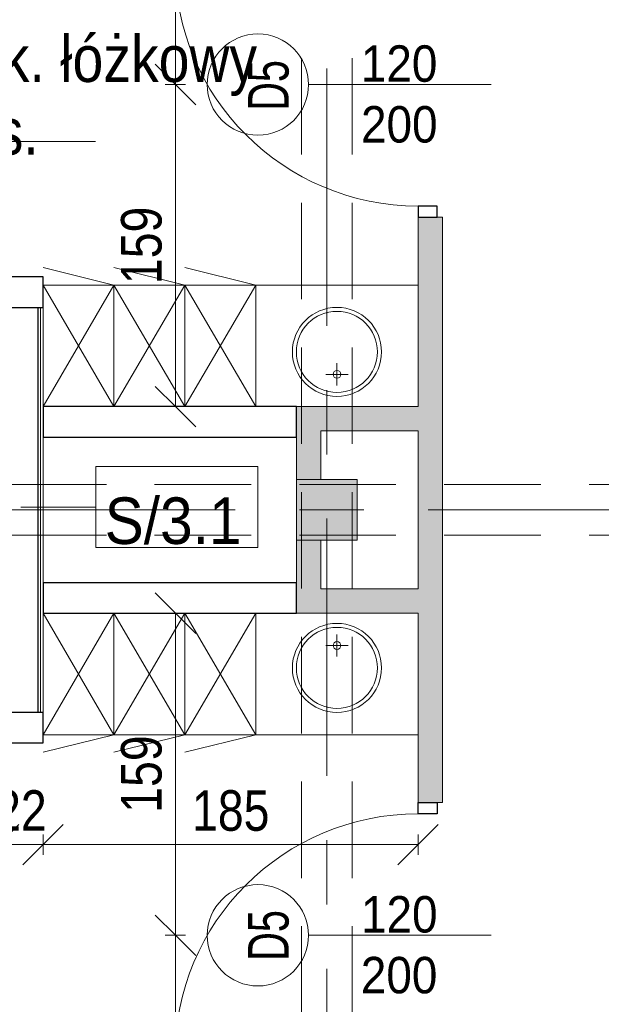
# Model space of a CAD drawing. Header units: centimetres. Extents: x -1631 to 21770, y -8842 to 3590.
# Tile 10 of 87: x -764 to -477, y 644 to 1130. Entities that reach past the tile are written whole.
import ezdxf

# ---------------------------------------------------------------- set-up
doc = ezdxf.new("R2010")
doc.units = ezdxf.units.CM
for name, pattern in [('Dash', [60, 30, -30]), ('Oś', [222.25, 127, -31.75, 31.75, -31.75]), ('Ukryte', [71.438, 47.625, -23.813])]:
    doc.linetypes.add(name, pattern=pattern)
for name, color, linetype, lineweight in [('A-ANNO-DIMS', 211, 'Continuous', 13), ('A-ANNO-DIMS-100', 211, 'Continuous', 13), ('A-ANNO-NOTE', 131, 'Continuous', 9), ('A-AREA-IDEN', 2, 'Continuous', 13), ('A-DETL', 90, 'Continuous', 9), ('A-DETL-GENF', 92, 'Continuous', 9), ('A-DETL-HDLN', 90, 'Ukryte', 9), ('A-DETL-MEDM', 33, 'Continuous', 13), ('A-DOOR', 31, 'Continuous', 13), ('A-WALL', 113, 'Continuous', 13), ('A-WALL-FNSH', 113, 'Continuous', 13), ('A-WALL-IDEN', 211, 'Continuous', 13), ('A-WALL-PATT', 111, 'Continuous', 13), ('I-FURN', 30, 'Continuous', 9), ('P-SANR-FIXT', 6, 'Continuous', 9), ('S-COLS', 52, 'Continuous', 13), ('S-GRID', 1, 'Continuous', 13)]:
    doc.layers.add(name, color=color, linetype=linetype, lineweight=lineweight)
doc.styles.add('Arial', font='arial.ttf', dxfattribs={"width": 0.9, "height": 18})
doc.styles.add('Arial Narrow_5', font='ARIALN.TTF', dxfattribs={"height": 20})
doc.styles.add('Arial_1', font='arial.ttf', dxfattribs={"width": 0.7, "height": 20})
doc.styles.add('Arial_11', font='arial.ttf', dxfattribs={"width": 0.85, "height": 23})
doc.styles.add('Arial_12', font='arial.ttf', dxfattribs={"width": 0.9, "height": 23})
doc.dimstyles.new('Diagonal_1_100__0__wewnętrzne_1', dxfattribs={"dimscale": 30.48, "dimtxt": 20.468619, "dimasz": 0.656168, "dimexe": 0.164042, "dimexo": 0.0625, "dimgap": 0.032808, "dimtad": 1, "dimdec": 0, "dimdsep": 46, "dimtxsty": 'Arial Narrow_5', "dimblk1": 'OBLIQUE', "dimblk2": 'OBLIQUE', "dimsah": 1, "dimcen": 0.09, "dimazin": 0, "dimtfac": 1, "dimtdec": 4, "dimtix": 1, "dimtmove": 0, "dimatfit": 3, "dimfxl": 0, "dimtvp": 1, "dimtolj": 1, "dimtzin": 0, "dimarcsym": 0})

# ---------------------------------------------------------------- blocks, each defined once
blk = doc.blocks.new('M_Concrete-Square-Column - 300 x 300mm-1794508-5_piętro III __10_50 m_ - stan projektowany')
at = {"layer": 'S-COLS', "lineweight": 9}
blk.add_hatch(color=254, dxfattribs=at).paths.add_polyline_path([(15, -15), (15, 15), (-15, 15), (-15, -15)], flags=0)
for p, q in [((15, 15), (-15, 15)), ((-15, 15), (-15, -15)), ((15, -15), (15, 15)), ((-15, -15), (15, -15))]:
    blk.add_line(p, q, dxfattribs=at)
blk = doc.blocks.new('Blat - Blat-V3-5_piętro III __10_50 m_ - stan projektowany')
at = {"layer": 'I-FURN'}
for p, q in [((0, 60), (0, 0)), ((80, 60), (0, 60))]:
    blk.add_line(p, q, dxfattribs=at)
blk = doc.blocks.new('Blat - Blat-1345692-5_piętro III __10_50 m_ - stan projektowany')
at = {"layer": 'I-FURN'}
for p, q in [((0, -60), (0, 0)), ((80, -60), (0, -60))]:
    blk.add_line(p, q, dxfattribs=at)
blk = doc.blocks.new('umywalka okrągła d _44cm stal nierdzewna - Type 1-2178342-5_piętro III __10_50 m_ - stan projektowany')
at = {"layer": 'P-SANR-FIXT'}
for p, q in [((12.5, 16.43), (12.5, 27.43)), ((7, 21.93), (18, 21.93))]:
    blk.add_line(p, q, dxfattribs=at)
for centre, radius in [((12.5, 33), 22), ((12.5, 33), 20), ((12.5, 21.93), 1.9)]:
    blk.add_circle(centre, radius, dxfattribs=at)
blk = doc.blocks.new('umywalka okrągła d _44cm stal nierdzewna - Type 1-2356172-5_piętro III __10_50 m_ - stan projektowany')
at = {"layer": 'P-SANR-FIXT'}
for p, q in [((12.5, -16.43), (12.5, -27.43)), ((7, -21.93), (18, -21.93))]:
    blk.add_line(p, q, dxfattribs=at)
for centre, radius in [((12.5, -33), 22), ((12.5, -33), 20), ((12.5, -21.93), 1.9)]:
    blk.add_circle(centre, radius, dxfattribs=at)
blk = doc.blocks.new('szafki szatniowe - szafki bez siedziska-1388164-5_piętro III __10_50 m_ - stan projektowany')
at = {"layer": 'I-FURN'}
for p, q in [((17.5, -60), (-17.5, 0)), ((-17.5, 0), (-17.5, -60)), ((52.5, -60), (17.5, 0)), ((17.5, -60), (17.5, 0)), ((87.5, -60), (52.5, 0)), ((17.5, 0), (-17.5, -60)), ((52.5, 0), (17.5, -60)), ((17.5, 0), (17.5, -60)), ((87.5, 0), (52.5, -60)), ((52.5, 0), (52.5, -60)), ((52.5, -60), (52.5, 0)), ((-17.5, -60), (17.5, -68.63)), ((-17.5, -60), (17.5, -60)), ((17.5, -60), (52.5, -68.63)), ((17.5, -60), (52.5, -60)), ((52.5, -60), (87.5, -68.63)), ((52.5, -60), (87.5, -60))]:
    blk.add_line(p, q, dxfattribs=at)
blk = doc.blocks.new('szafki szatniowe - szafki bez siedziska-1388242-5_piętro III __10_50 m_ - stan projektowany')
at = {"layer": 'I-FURN'}
for p, q in [((-17.5, 60), (17.5, 68.63)), ((17.5, 60), (52.5, 68.63)), ((52.5, 60), (87.5, 68.63)), ((17.5, 0), (-17.5, 60)), ((17.5, 60), (-17.5, 0)), ((-17.5, 60), (17.5, 60)), ((-17.5, 0), (-17.5, 60)), ((52.5, 0), (17.5, 60)), ((52.5, 60), (17.5, 0)), ((17.5, 60), (52.5, 60)), ((17.5, 0), (17.5, 60)), ((17.5, 60), (17.5, 0)), ((87.5, 0), (52.5, 60)), ((87.5, 60), (52.5, 0)), ((52.5, 60), (87.5, 60)), ((52.5, 0), (52.5, 60)), ((52.5, 60), (52.5, 0))]:
    blk.add_line(p, q, dxfattribs=at)
blk = doc.blocks.new('DRZWI 1S - automatyczna etykieta - Drzwi 120-2381491-5_piętro III __10_50 m_ - stan projektowany')
at = {"layer": 'A-DETL-GENF'}
for p, q in [((-65.5, 6), (-65.5, -3.5)), ((-60, 6), (-65.5, 6)), ((-60, -3.5), (-60, 6)), ((65.5, 6), (60, 6)), ((60, 6), (60, -3.5)), ((65.5, -3.5), (65.5, 6)), ((-65.5, -3.5), (-60, -3.5)), ((60, -3.5), (65.5, -3.5))]:
    blk.add_line(p, q, dxfattribs=at)
at = {"layer": 'A-DETL-MEDM', "lineweight": 25}
for p, q in [((-60, 6), (-65.5, 6)), ((-65.5, 6), (-65.5, -3.5)), ((-60, -3.5), (-60, 6)), ((60, -3.5), (60, 6)), ((60, 6), (65.5, 6)), ((65.5, 6), (65.5, -3.5)), ((-65.5, -3.5), (-60, -3.5)), ((65.5, -3.5), (60, -3.5))]:
    blk.add_line(p, q, dxfattribs=at)
at = {"layer": 'A-DOOR'}
blk.add_line((60, 6), (60, 126), dxfattribs=at)
blk.add_arc((60, 6), 120, 90, 180, dxfattribs=at)
blk = doc.blocks.new('DRZWI 1S - automatyczna etykieta - Drzwi 120-2386914-5_piętro III __10_50 m_ - stan projektowany')
at = {"layer": 'A-DETL-GENF'}
for p, q in [((-65.5, 3.5), (-60, 3.5)), ((-65.5, -6), (-65.5, 3.5)), ((-60, 3.5), (-60, -6)), ((60, 3.5), (65.5, 3.5)), ((60, -6), (60, 3.5)), ((65.5, 3.5), (65.5, -6)), ((-60, -6), (-65.5, -6)), ((65.5, -6), (60, -6))]:
    blk.add_line(p, q, dxfattribs=at)
at = {"layer": 'A-DETL-MEDM', "lineweight": 25}
for p, q in [((-65.5, -6), (-65.5, 3.5)), ((-65.5, 3.5), (-60, 3.5)), ((-60, 3.5), (-60, -6)), ((60, 3.5), (60, -6)), ((65.5, 3.5), (60, 3.5)), ((65.5, -6), (65.5, 3.5)), ((-60, -6), (-65.5, -6)), ((60, -6), (65.5, -6))]:
    blk.add_line(p, q, dxfattribs=at)
at = {"layer": 'A-DOOR'}
blk.add_line((60, -6), (60, -126), dxfattribs=at)
blk.add_arc((60, -6), 120, 180, 270, dxfattribs=at)
blk = doc.blocks.new('METKA_POMIESZCZENIA2 - Rozbudowana - bez ramki-2396678-5_piętro III __10_50 m_ - stan projektowany')
at = {"layer": 'A-AREA-IDEN'}
for p, q in [((0, 0.425), (0, 0)), ((0.0976, 0), (-0.8, 0)), ((-0.8, 0), (0.9, 0)), ((0, 0), (0, -0.425))]:
    blk.add_line(p, q, dxfattribs=at)
blk = doc.blocks.new('DIMBLOCK132-5_piętro III __10_50 m_ - stan projektowany')
at = {"layer": 'A-ANNO-DIMS-100', "transparency": 16777216}
for p, q in [((-687.3, 678.33), (-697.3, 688.33)), ((-692.3, 678.33), (-682.3, 678.33)), ((-687.3, 678.33), (-692.3, 678.33)), ((-687.3, 418.33), (-687.3, 678.33)), ((-687.3, 678.33), (-677.3, 668.33)), ((-687.3, 418.33), (-697.3, 428.33)), ((-692.3, 418.33), (-682.3, 418.33)), ((-687.3, 418.33), (-692.3, 418.33)), ((-687.3, 418.33), (-677.3, 408.33))]:
    blk.add_line(p, q, dxfattribs=at)
at = {"layer": 'A-ANNO-DIMS-100', "color": 0, "transparency": 16777216, "insert": (-714.15, 529.32), "char_height": 20, "width": 45.6158, "attachment_point": 1, "rotation": 90, "line_spacing_factor": 0.974696, "style": 'Arial Narrow_5'}
blk.add_mtext('260', dxfattribs=at)
blk = doc.blocks.new('_Oblique')
at = {"color": 0, "linetype": 'ByBlock', "lineweight": -2}
blk.add_line((-0.5, -0.5), (0.5, 0.5), dxfattribs=at)
blk = doc.blocks.new('DIMBLOCK133-5_piętro III __10_50 m_ - stan projektowany')
at = {"layer": 'A-ANNO-DIMS-100', "transparency": 16777216}
for p, q in [((-687.3, 837.33), (-697.3, 847.33)), ((-682.3, 837.33), (-692.3, 837.33)), ((-687.3, 678.33), (-687.3, 837.33)), ((-687.3, 837.33), (-677.3, 827.33)), ((-687.3, 837.33), (-682.3, 837.33)), ((-687.3, 678.33), (-697.3, 688.33)), ((-692.3, 678.33), (-682.3, 678.33)), ((-687.3, 678.33), (-692.3, 678.33)), ((-687.3, 678.33), (-677.3, 668.33))]:
    blk.add_line(p, q, dxfattribs=at)
at = {"layer": 'A-ANNO-DIMS-100', "color": 0, "transparency": 16777216, "insert": (-714.15, 738.82), "char_height": 20, "width": 45.6158, "attachment_point": 1, "rotation": 90, "line_spacing_factor": 0.974696, "style": 'Arial Narrow_5'}
blk.add_mtext('159', dxfattribs=at)
blk = doc.blocks.new('DIMBLOCK134-5_piętro III __10_50 m_ - stan projektowany')
at = {"layer": 'A-ANNO-DIMS-100', "transparency": 16777216}
for p, q in [((-687.3, 1098.33), (-697.3, 1108.33)), ((-692.3, 1098.33), (-682.3, 1098.33)), ((-687.3, 1098.33), (-692.3, 1098.33)), ((-687.3, 939.33), (-687.3, 1098.33)), ((-687.3, 1098.33), (-677.3, 1088.33)), ((-687.3, 939.33), (-697.3, 949.33)), ((-692.3, 939.33), (-682.3, 939.33)), ((-687.3, 939.33), (-692.3, 939.33)), ((-687.3, 939.33), (-677.3, 929.33))]:
    blk.add_line(p, q, dxfattribs=at)
at = {"layer": 'A-ANNO-DIMS-100', "color": 0, "transparency": 16777216, "insert": (-714.15, 999.82), "char_height": 20, "width": 45.6158, "attachment_point": 1, "rotation": 90, "line_spacing_factor": 0.974696, "style": 'Arial Narrow_5'}
blk.add_mtext('159', dxfattribs=at)
blk = doc.blocks.new('DIMBLOCK135-5_piętro III __10_50 m_ - stan projektowany')
at = {"layer": 'A-ANNO-DIMS-100', "transparency": 16777216}
for p, q in [((-687.3, 1358.33), (-697.3, 1368.33)), ((-692.3, 1358.33), (-682.3, 1358.33)), ((-687.3, 1358.33), (-692.3, 1358.33)), ((-687.3, 1098.33), (-687.3, 1358.33)), ((-687.3, 1358.33), (-677.3, 1348.33)), ((-687.3, 1098.33), (-697.3, 1108.33)), ((-692.3, 1098.33), (-682.3, 1098.33)), ((-687.3, 1098.33), (-692.3, 1098.33)), ((-687.3, 1098.33), (-677.3, 1088.33))]:
    blk.add_line(p, q, dxfattribs=at)
at = {"layer": 'A-ANNO-DIMS-100', "color": 0, "transparency": 16777216, "insert": (-714.15, 1209.32), "char_height": 20, "width": 45.6158, "attachment_point": 1, "rotation": 90, "line_spacing_factor": 0.974696, "style": 'Arial Narrow_5'}
blk.add_mtext('260', dxfattribs=at)
blk = doc.blocks.new('DIMBLOCK179-5_piętro III __10_50 m_ - stan projektowany')
at = {"layer": 'A-ANNO-DIMS-100', "transparency": 16777216}
for p, q in [((-774.62, 723.09), (-764.62, 733.09)), ((-752.62, 723.09), (-742.62, 733.09)), ((-774.62, 728.09), (-774.62, 718.09)), ((-774.62, 723.09), (-774.62, 728.09)), ((-752.62, 728.09), (-752.62, 718.09)), ((-752.62, 723.09), (-752.62, 728.09)), ((-774.62, 723.09), (-784.62, 713.09)), ((-774.62, 723.09), (-752.62, 723.09)), ((-752.62, 723.09), (-762.62, 713.09))]:
    blk.add_line(p, q, dxfattribs=at)
at = {"layer": 'A-ANNO-DIMS-100', "color": 0, "transparency": 16777216, "insert": (-776.29, 749.94), "char_height": 20, "width": 30.4105, "attachment_point": 1, "line_spacing_factor": 0.974696, "style": 'Arial Narrow_5'}
blk.add_mtext('22', dxfattribs=at)
blk = doc.blocks.new('DIMBLOCK180-5_piętro III __10_50 m_ - stan projektowany')
at = {"layer": 'A-ANNO-DIMS-100', "transparency": 16777216}
for p, q in [((-752.62, 723.09), (-742.62, 733.09)), ((-567.62, 723.09), (-557.62, 733.09)), ((-752.62, 728.09), (-752.62, 718.09)), ((-752.62, 723.09), (-752.62, 728.09)), ((-567.62, 728.09), (-567.62, 718.09)), ((-567.62, 723.09), (-567.62, 728.09)), ((-752.62, 723.09), (-762.62, 713.09)), ((-752.62, 723.09), (-567.62, 723.09)), ((-567.62, 723.09), (-577.62, 713.09))]:
    blk.add_line(p, q, dxfattribs=at)
at = {"layer": 'A-ANNO-DIMS-100', "color": 0, "transparency": 16777216, "insert": (-679.13, 749.94), "char_height": 20, "width": 45.6158, "attachment_point": 1, "line_spacing_factor": 0.974696, "style": 'Arial Narrow_5'}
blk.add_mtext('185', dxfattribs=at)
blk = doc.blocks.new('ET sciana_AT7 - 10mm-2270614-5_piętro III __10_50 m_ - stan projektowany')
at = {"layer": 'A-WALL-IDEN'}
for p, q in [((-0.4, 0.196875), (0.4, 0.196875)), ((-0.4, -0.203125), (-0.4, 0.196875)), ((0.4, 0.196875), (0.4, -0.203125)), ((-0.4, -0.203125), (0.4, -0.203125))]:
    blk.add_line(p, q, dxfattribs=at)

msp = doc.modelspace()

# ---------------------------------------------------------------- hatches: boundary and pattern name
at = {"layer": 'A-WALL-PATT'}
h = msp.add_hatch(color=9, dxfattribs=at)
h.paths.add_polyline_path([(-567.62, 132.33), (-555.62, 132.33), (-555.62, 152.33), (-567.62, 152.33)], flags=0)
h.paths.add_polyline_path([(-558.12, 283.83), (-555.62, 283.83), (-555.62, 612.83), (-567.62, 612.83), (-567.62, 283.83)], flags=0)
h.paths.add_polyline_path([(-555.62, 743.83), (-555.62, 1032.83), (-567.62, 1032.83), (-567.62, 743.83), (-558.12, 743.83)], flags=0)
h.paths.add_polyline_path([(-555.62, 1163.83), (-555.62, 1383.33), (-567.62, 1383.33), (-567.62, 1163.83), (-558.12, 1163.83)], flags=0)
for points in [[(-567.62, 927.33), (-567.62, 939.33), (-627.62, 939.33), (-627.62, 927.33), (-615.62, 927.33)], [(-567.62, 837.33), (-567.62, 849.33), (-615.62, 849.33), (-615.62, 837.33)]]:
    msp.add_hatch(color=9, dxfattribs=at).paths.add_polyline_path(points, flags=0)
h = msp.add_hatch(color=9, dxfattribs=at)
h.paths.add_polyline_path([(-615.62, 837.33), (-615.62, 873.33), (-627.62, 873.33), (-627.62, 837.33)], flags=0)
h.paths.add_polyline_path([(-627.62, 903.33), (-615.62, 903.33), (-615.62, 927.33), (-627.62, 927.33)], flags=0)

# ---------------------------------------------------------------- linework, layer by layer
at = {"layer": 'A-ANNO-NOTE', "lineweight": 13}
for p, q in [((-531.62, 1098.33), (-621.62, 1098.33)), ((-531.62, 1098.33), (-621.62, 1098.33)), ((-531.62, 678.33), (-621.62, 678.33)), ((-531.62, 678.33), (-621.62, 678.33))]:
    msp.add_line(p, q, dxfattribs=at)
for centre in [(-646.62, 1098.33), (-646.62, 678.33)]:
    msp.add_circle(centre, 25, dxfattribs=at)
at = {"layer": 'A-DETL', "linetype": 'Dash', "lineweight": 25}
for points, knots in [([(-561.62, 233.02), (-511.61, 233.02), (-497.78, 233.02), (-439.12, 233.02), (-439.12, 251.36), (-439.12, 296.62), (-439.12, 1289.33), (-439.12, 1326.28), (-439.12, 1329.11), (-439.12, 1432.79), (-439.12, 1435.62), (-439.12, 1472.57), (-476.08, 1472.57), (-478.91, 1472.57), (-555.62, 1472.57)], [0, 0, 0, 0, 1.339676, 2.332925, 3.669947, 15.221807, 26.977257, 38.268666, 39.837617, 41.033347, 42.602298, 43.441538, 44.280778, 45.554838, 45.554838, 45.554838, 45.554838]), ([(-555.62, 1472.57), (-478.91, 1472.57), (-450.62, 1472.57), (-439.12, 1472.57), (-439.12, 1461.07), (-439.12, 1432.79), (-439.12, 1329.11), (-439.12, 1326.28), (-439.12, 1289.33), (-402.17, 1289.33), (-399.34, 1289.33), (54.38, 1289.33), (347.2, 1289.33), (391.67, 1289.33), (413.88, 1267.11), (413.88, 1211.15), (413.88, 1019.9)], [0, 0, 0, 0, 1.274059, 1.834911, 2.395763, 3.964714, 5.438832, 7.007784, 7.847024, 8.686264, 14.083246, 22.278473, 30.929004, 34.961158, 36.402966, 39.45005, 39.45005, 39.45005, 39.45005])]:
    msp.add_open_spline(points, degree=3, knots=knots, dxfattribs=at)
at = {"layer": 'A-DETL-HDLN'}
for p, q in [((-625.12, 420.83), (-625.12, 2793.33)), ((-600.12, 420.83), (-600.12, 2793.33)), ((-1197.62, 900.83), (1172.38, 900.83)), ((-1197.62, 875.83), (1172.38, 875.83))]:
    msp.add_line(p, q, dxfattribs=at)
at = {"layer": 'A-WALL', "lineweight": 9}
for p, q in [((-567.62, 1032.83), (-567.62, 939.33)), ((-555.62, 1032.83), (-558.12, 1032.83)), ((-555.62, 743.83), (-555.62, 1032.83)), ((-567.62, 939.33), (-627.62, 939.33)), ((-627.62, 924.33), (-627.62, 903.33)), ((-615.62, 927.33), (-567.62, 927.33)), ((-615.62, 903.33), (-615.62, 927.33)), ((-567.62, 927.33), (-567.62, 849.33)), ((-627.62, 873.33), (-627.62, 852.33)), ((-615.62, 849.33), (-615.62, 873.33)), ((-567.62, 849.33), (-615.62, 849.33)), ((-627.62, 837.33), (-567.62, 837.33)), ((-567.62, 837.33), (-567.62, 743.83)), ((-558.12, 743.83), (-555.62, 743.83))]:
    msp.add_line(p, q, dxfattribs=at)
at = {"layer": 'A-WALL', "color": 7, "lineweight": 25}
for p, q in [((-752.62, 1003.33), (-882.13, 1003.33)), ((-752.62, 988.33), (-752.62, 1003.33)), ((-882.13, 988.33), (-752.62, 988.33)), ((-755.12, 988.33), (-755.12, 788.33)), ((-627.62, 939.33), (-752.62, 939.33)), ((-752.62, 939.33), (-752.62, 924.33)), ((-627.62, 924.33), (-627.62, 939.33)), ((-752.62, 924.33), (-627.62, 924.33)), ((-627.62, 852.33), (-752.62, 852.33)), ((-752.62, 852.33), (-752.62, 837.33)), ((-627.62, 837.33), (-627.62, 852.33)), ((-752.62, 837.33), (-627.62, 837.33)), ((-752.62, 788.33), (-925.12, 788.33)), ((-752.62, 773.33), (-752.62, 788.33)), ((-925.12, 773.33), (-752.62, 773.33))]:
    msp.add_line(p, q, dxfattribs=at)
at = {"layer": 'A-WALL'}
msp.add_line((-753.87, 988.33), (-753.87, 788.33), dxfattribs=at)
at = {"layer": 'A-WALL-FNSH', "color": 250, "lineweight": 9}
msp.add_line((-752.62, 788.33), (-752.62, 988.33), dxfattribs=at)
at = {"layer": 'A-WALL-IDEN'}
msp.add_line((-763.62, 889.69), (-726.64, 889.69), dxfattribs=at)
at = {"layer": 'S-GRID', "linetype": 'Oś'}
for p, q in [((-612.62, 2884.27), (-612.62, 27.13)), ((1342.46, 888.33), (-1368.76, 888.33))]:
    msp.add_line(p, q, dxfattribs=at)

# ---------------------------------------------------------------- block references
at = {"layer": 'A-AREA-IDEN', "xscale": 99.99999999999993, "yscale": 99.99999999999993, "zscale": 99.99999999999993}
msp.add_blockref('METKA_POMIESZCZENIA2 - Rozbudowana - bez ramki-2396678-5_piętro III __10_50 m_ - stan projektowany', (-816.8, 1070.13), dxfattribs=at)
at = {"layer": 'A-DOOR'}
for name, p, rotation in [('DRZWI 1S - automatyczna etykieta - Drzwi 120-2381491-5_piętro III __10_50 m_ - stan projektowany', (-561.62, 1098.33), 89.9999999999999), ('DRZWI 1S - automatyczna etykieta - Drzwi 120-2386914-5_piętro III __10_50 m_ - stan projektowany', (-561.62, 678.33), 269.9999999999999)]:
    msp.add_blockref(name, p, dxfattribs=dict(at, rotation=rotation))
at = {"layer": 'A-WALL-IDEN', "xscale": 99.99999999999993, "yscale": 99.99999999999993, "zscale": 99.99999999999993}
msp.add_blockref('ET sciana_AT7 - 10mm-2270614-5_piętro III __10_50 m_ - stan projektowany', (-686.64, 890.01), dxfattribs=at)
at = {"layer": 'I-FURN', "rotation": 180}
for name, p in [('szafki szatniowe - szafki bez siedziska-1388164-5_piętro III __10_50 m_ - stan projektowany', (-665.12, 939.33)), ('szafki szatniowe - szafki bez siedziska-1388242-5_piętro III __10_50 m_ - stan projektowany', (-665.12, 837.33))]:
    msp.add_blockref(name, p, dxfattribs=at)
at = {"layer": 'I-FURN'}
for name, p in [('Blat - Blat-V3-5_piętro III __10_50 m_ - stan projektowany', (-647.62, 939.33)), ('Blat - Blat-1345692-5_piętro III __10_50 m_ - stan projektowany', (-647.62, 837.33))]:
    msp.add_blockref(name, p, dxfattribs=at)
at = {"layer": 'P-SANR-FIXT'}
for name, p in [('umywalka okrągła d _44cm stal nierdzewna - Type 1-2178342-5_piętro III __10_50 m_ - stan projektowany', (-620.12, 933.33)), ('umywalka okrągła d _44cm stal nierdzewna - Type 1-2356172-5_piętro III __10_50 m_ - stan projektowany', (-620.12, 843.33))]:
    msp.add_blockref(name, p, dxfattribs=at)
at = {"layer": 'S-COLS', "lineweight": 9}
msp.add_blockref('M_Concrete-Square-Column - 300 x 300mm-1794508-5_piętro III __10_50 m_ - stan projektowany', (-612.62, 888.33), dxfattribs=at)

# ---------------------------------------------------------------- texts
at = {"layer": 'A-ANNO-NOTE', "lineweight": 211, "char_height": 20, "width": 25.97, "attachment_point": 5, "rotation": 90, "line_spacing_factor": 0.936439, "style": 'Arial_1'}
for insert in [(-641.33, 1097.9), (-641.33, 678.26)]:
    msp.add_mtext('\\pt88.9,177.8,266.7,355.6,444.5,533.4,622.3,711.2,800.1,889,977.9,1066.8,1155.7,1244.6,1333.5,1422.4,1511.3,1600.2,1689.1,1778,1866.9,1955.8,2044.7,2133.6,2222.5,2311.4,2400.3,2489.2,2578.1,2667,2755.9,2844.8;D5', dxfattribs=dict(at, insert=insert))
at = {"layer": 'A-ANNO-NOTE', "lineweight": 211, "char_height": 18, "width": 38.07, "attachment_point": 5, "line_spacing_factor": 0.936439, "style": 'Arial'}
for s, insert in [('\\pt114.3,228.6,342.9,457.2,571.5,685.8,800.1,914.4,1028.7,1143,1257.3,1371.6,1485.9,1600.2,1714.5,1828.8,1943.1,2057.4,2171.7,2286,2400.3,2514.6,2628.9,2743.2,2857.5,2971.8,3086.1,3200.4,3314.7,3429,3543.3,3657.6;120', (-576.95, 1108.56)), ('\\pt114.3,228.6,342.9,457.2,571.5,685.8,800.1,914.4,1028.7,1143,1257.3,1371.6,1485.9,1600.2,1714.5,1828.8,1943.1,2057.4,2171.7,2286,2400.3,2514.6,2628.9,2743.2,2857.5,2971.8,3086.1,3200.4,3314.7,3429,3543.3,3657.6;200', (-576.86, 1078.56)), ('\\pt114.3,228.6,342.9,457.2,571.5,685.8,800.1,914.4,1028.7,1143,1257.3,1371.6,1485.9,1600.2,1714.5,1828.8,1943.1,2057.4,2171.7,2286,2400.3,2514.6,2628.9,2743.2,2857.5,2971.8,3086.1,3200.4,3314.7,3429,3543.3,3657.6;200', (-576.86, 1078.56)), ('\\pt114.3,228.6,342.9,457.2,571.5,685.8,800.1,914.4,1028.7,1143,1257.3,1371.6,1485.9,1600.2,1714.5,1828.8,1943.1,2057.4,2171.7,2286,2400.3,2514.6,2628.9,2743.2,2857.5,2971.8,3086.1,3200.4,3314.7,3429,3543.3,3657.6;120', (-576.86, 688.56)), ('\\pt114.3,228.6,342.9,457.2,571.5,685.8,800.1,914.4,1028.7,1143,1257.3,1371.6,1485.9,1600.2,1714.5,1828.8,1943.1,2057.4,2171.7,2286,2400.3,2514.6,2628.9,2743.2,2857.5,2971.8,3086.1,3200.4,3314.7,3429,3543.3,3657.6;200', (-576.95, 658.56))]:
    msp.add_mtext(s, dxfattribs=dict(at, insert=insert))
at = {"layer": 'A-AREA-IDEN', "insert": (-806.37, 1063.35), "char_height": 23, "width": 156.91, "attachment_point": 7, "line_spacing_factor": 0.936439, "style": 'Arial_11'}
msp.add_mtext('\\pt84.99995,169.9999,255.00008,340.00003,424.99998,509.99993,595.00011,680.00006,765.00001,849.99996,934.99991,1020.00009,1105.00004,1189.99999,1274.99994,1359.99989,1445.00007,1530.00002,1614.99997,1699.99992,1785.0001,1870.00005,1955,2039.99995,2124.9999,2210.00008,2295.00003,2379.99998,2464.99993,2550.00011,2635.00006,2720.00001;Pok. łóżkowy\\P3os.', dxfattribs=at)
at = {"layer": 'A-WALL-IDEN', "insert": (-688.46, 882.85), "char_height": 23, "width": 67.32, "attachment_point": 5, "line_spacing_factor": 0.936439, "style": 'Arial_12'}
msp.add_mtext('\\pt114.30011,228.59999,342.9001,457.19998,571.50009,685.79997,800.10008,914.39996,1028.70007,1142.99995,1257.30006,1371.59994,1485.90005,1600.19993,1714.50004,1828.79992,1943.10003,2057.39991,2171.70002,2285.9999,2400.30001,2514.59989,2628.9,2743.20011,2857.49999,2971.8001,3086.09998,3200.40009,3314.69997,3429.00008,3543.29996,3657.60007;S/3.1', dxfattribs=at)

# ---------------------------------------------------------------- dimensions: what is measured, and where the dimension line sits
at = {"layer": 'A-ANNO-DIMS'}
for base, p1, p2, angle, override, picture, middle in [((-687.3, 1358.33), (-692.3, 1098.33), (-692.3, 1358.33), 90, {"dimpost": '<>', "dimfxl": 260}, 'DIMBLOCK135-5_piętro III __10_50 m_ - stan projektowany', (-698.51, 1228.33)), ((-687.3, 1098.33), (-692.3, 939.33), (-692.3, 1098.33), 90, {"dimpost": '<>', "dimfxl": 159}, 'DIMBLOCK134-5_piętro III __10_50 m_ - stan projektowany', (-698.51, 1018.83)), ((-687.3, 837.33), (-692.3, 678.33), (-682.3, 837.33), 90, {"dimpost": '<>', "dimfxl": 159.314155}, 'DIMBLOCK133-5_piętro III __10_50 m_ - stan projektowany', (-698.51, 757.83)), ((-752.62, 723.09), (-774.62, 728.09), (-752.62, 728.09), 0, {"dimpost": '<>', "dimfxl": 22}, 'DIMBLOCK179-5_piętro III __10_50 m_ - stan projektowany', (-763.62, 734.14)), ((-567.62, 723.09), (-752.62, 728.09), (-567.62, 728.09), 0, {"dimpost": '<>', "dimfxl": 185}, 'DIMBLOCK180-5_piętro III __10_50 m_ - stan projektowany', (-660.12, 734.31)), ((-687.3, 678.33), (-692.3, 418.33), (-692.3, 678.33), 90, {"dimpost": '<>', "dimfxl": 260}, 'DIMBLOCK132-5_piętro III __10_50 m_ - stan projektowany', (-698.51, 548.33))]:
    dim = msp.add_linear_dim(base=base, p1=p1, p2=p2, angle=angle, dimstyle='Diagonal_1_100__0__wewnętrzne_1', override=override, dxfattribs=at)
    dim.commit()
    dim.dimension.update_dxf_attribs({"geometry": picture, "text_midpoint": middle})

doc.saveas('drawing.dxf')
